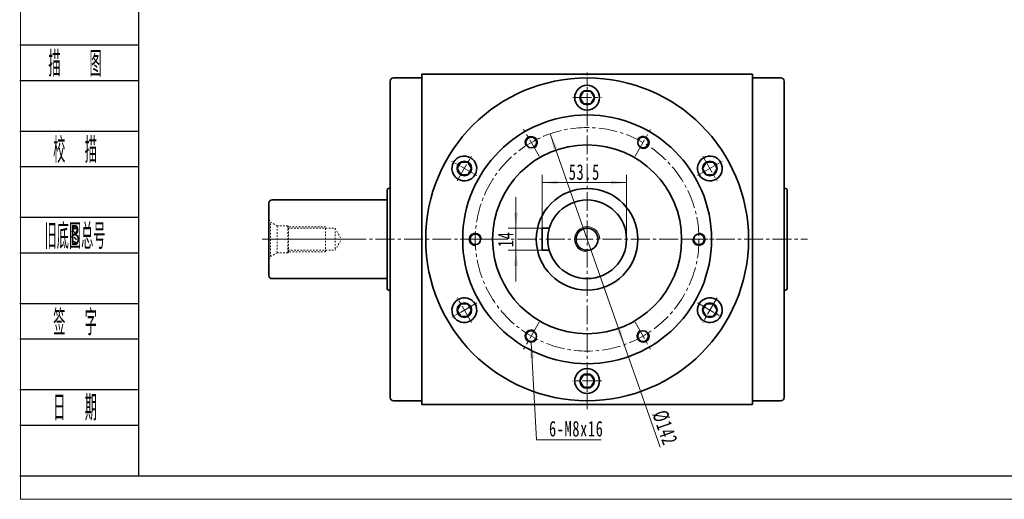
# Model space of a CAD drawing. Header units: millimetres. Extents: x 1843 to 3106, y 2384 to 3272.
# Tile 1 of 7: x 1849 to 2474, y 2384 to 2688. Entities that reach past the tile are written whole.
import ezdxf
from ezdxf.enums import TextEntityAlignment as Align

# ---------------------------------------------------------------- set-up
doc = ezdxf.new("R2010")
doc.units = ezdxf.units.MM
doc.set_wipeout_variables(frame=1)
doc.linetypes.add('点画线', pattern=[18, 12, -2, 2, -2])
doc.linetypes.add('虚线', pattern=[2, 1, -1])
doc.layers.get('0').update_dxf_attribs({"lineweight": 35})
doc.layers.add('2细线层', color=4, linetype='Continuous')
doc.layers.add('6文字层', color=3, linetype='Continuous')
for name, color, linetype, lineweight in [('中心线层', 1, '点画线', 18), ('图框_外框线', 7, 'Continuous', 18), ('尺寸线层', 3, 'Continuous', 18), ('粗实线层', 7, 'Continuous', 35)]:
    doc.layers.add(name, color=color, linetype=linetype, lineweight=lineweight)
doc.styles.add('PC_TEXTSTYLE', font='ISOCP.SHX', dxfattribs={"width": 0.707, "bigfont": 'GBCBIG.SHX'})
doc.styles.add('标准', font='txt', dxfattribs={"width": 0.667})
doc.dimstyles.new('a4-1-1.5', dxfattribs={"dimtxt": 4.5, "dimasz": 4.5, "dimexe": 2.25, "dimexo": 0, "dimgap": 0.75, "dimtad": 1, "dimdec": 3, "dimdsep": 46, "dimtxsty": '标准', "dimblk": '_CAXARROW', "dimcen": 0, "dimdle": 9, "dimazin": 2, "dimtfac": 0.707107, "dimtdec": 3, "dimtix": 1, "dimtmove": 2, "dimatfit": 3, "dimfxl": 0, "dimfrac": 2, "dimtolj": 1, "dimarcsym": 0})

# ---------------------------------------------------------------- blocks, each defined once
blk = doc.blocks.new('m16螺纹中心孔_2')
at = {"layer": '中心线层', "linetype": '点画线', "lineweight": 18}
blk.add_line((49.71, 0), (-4.25, 0), dxfattribs=at)
at = {"layer": '粗实线层', "color": 6, "linetype": '虚线', "lineweight": 18}
for p, q in [((0, -12.65), (0, 12.65)), ((0, 12.65), (0.99, 10.93)), ((5.2, 8.5), (0.99, 10.93)), ((0.99, -10.93), (0.99, 10.93)), ((12, 8.5), (5.2, 8.5)), ((5.2, -8.5), (5.2, 8.5)), ((12.5, 8), (12, 8.5)), ((12, -8.5), (12, 8.5)), ((12, 7), (42, 7)), ((36, 8), (12.5, 8)), ((12.5, -8), (12.5, 8)), ((36, -8), (36, 8)), ((42, 7), (46.04, 0)), ((42, 7), (42, -7)), ((42, -7), (46.04, 0)), ((0, -12.65), (0.99, -10.93)), ((5.2, -8.5), (0.99, -10.93)), ((12, -8.5), (5.2, -8.5)), ((12, -7), (42, -7)), ((12.5, -8), (12, -8.5)), ((36, -8), (12.5, -8))]:
    blk.add_line(p, q, dxfattribs=at)
blk = doc.blocks.new('*X46')
at = {"layer": '中心线层', "linetype": '点画线', "lineweight": 18}
for p, q in [((0, -9.12), (0, 9.12)), ((-9.12, 0), (9.12, 0))]:
    blk.add_line(p, q, dxfattribs=at)
at = {"layer": '粗实线层'}
for p, q in [((-4.62, 0), (-2.31, 4)), ((-4.62, 0), (-2.31, -4)), ((-2.31, 4), (2.31, 4)), ((4.62, 0), (2.31, 4)), ((4.62, 0), (2.31, 4)), ((4.62, 0), (2.31, -4)), ((-2.31, -4), (2.31, -4))]:
    blk.add_line(p, q, dxfattribs=at)
blk.add_circle((0, 0), 4.62, dxfattribs=at)
for start, end in [(0, 180), (180, 360)]:
    blk.add_arc((0, 0), 7.87, start, end, dxfattribs=at)
blk = doc.blocks.new('*X47')
at = {"layer": '尺寸线层', "linetype": 'Continuous'}
for points in [[(2164.44, 2555.78), (2165.68, 2565.68), (2163.2, 2565.68)], [(2164.44, 2541.78), (2165.68, 2531.88), (2163.2, 2531.88)]]:
    blk.add_hatch(color=0, dxfattribs=at).paths.add_polyline_path(points, flags=0)
at = {"layer": '尺寸线层', "color": 0, "linetype": 'Continuous'}
for p, q in [((2164.44, 2575.58), (2164.44, 2521.98)), ((2181.11, 2555.78), (2159.49, 2555.78)), ((2181.11, 2541.78), (2159.49, 2541.78))]:
    blk.add_line(p, q, dxfattribs=at)
at = {"layer": '尺寸线层', "color": 0, "insert": (2157.89, 2548.78), "char_height": 9.9, "width": 19.8, "attachment_point": 5, "rotation": 90, "line_spacing_factor": 1.15057, "style": '标准'}
blk.add_mtext('\\T1.1;14', dxfattribs=at)
blk = doc.blocks.new('_CAXARROW')
blk.add_hatch(color=0).paths.add_polyline_path([(0, 0), (-1, 0.125), (-1, -0.125)], flags=0)
blk = doc.blocks.new('*X48')
at = {"layer": '尺寸线层', "linetype": 'Continuous'}
for points in [[(2181.11, 2584.89), (2191.01, 2586.12), (2191.01, 2583.65)], [(2234.61, 2584.89), (2224.71, 2586.12), (2224.71, 2583.65)]]:
    blk.add_hatch(color=0, dxfattribs=at).paths.add_polyline_path(points, flags=0)
at = {"layer": '尺寸线层', "color": 0, "linetype": 'Continuous'}
for p, q in [((2181.11, 2555.78), (2181.11, 2589.84)), ((2234.61, 2548.78), (2234.61, 2589.84)), ((2181.11, 2584.89), (2234.61, 2584.89))]:
    blk.add_line(p, q, dxfattribs=at)
at = {"layer": '尺寸线层', "color": 0, "insert": (2207.86, 2591.43), "char_height": 9.9, "width": 35.9362, "attachment_point": 5, "line_spacing_factor": 1.15057, "style": '标准'}
blk.add_mtext('\\T1.1;53.5', dxfattribs=at)
blk = doc.blocks.new('*X49')
at = {"layer": '尺寸线层', "linetype": 'Continuous'}
blk.add_hatch(color=0, dxfattribs=at).paths.add_polyline_path([(-6.37, 61.9), (-4.59, 52.08), (-7.07, 51.95)], flags=0)
at = {"layer": '尺寸线层', "color": 0, "linetype": 'Continuous'}
blk.add_line((-6.37, 61.9), (-3, 0), dxfattribs=at)
at = {"layer": '尺寸线层', "color": 0}
for p, q in [((-3, 0), (0, 0)), ((0, 0), (38.07, 0)), ((0, 0), (0, 0))]:
    blk.add_line(p, q, dxfattribs=at)
at = {"layer": '尺寸线层', "color": 0, "insert": (4.95, 1.98), "char_height": 9.9, "width": 66.2329, "attachment_point": 7, "line_spacing_factor": 1.15057, "style": '标准'}
blk.add_mtext('\\T1.1;6-M8x16', dxfattribs=at)
blk = doc.blocks.new('*X50')
at = {"layer": '尺寸线层', "linetype": 'Continuous'}
for points in [[(2186.11, 2615.78), (2188.22, 2606.03), (2190.56, 2606.85)], [(2233.1, 2481.78), (2228.66, 2490.71), (2230.99, 2491.53)]]:
    blk.add_hatch(color=0, dxfattribs=at).paths.add_polyline_path(points, flags=0)
at = {"layer": '尺寸线层', "color": 0, "linetype": 'Continuous'}
blk.add_line((2255.91, 2416.74), (2186.11, 2615.78), dxfattribs=at)
at = {"layer": '尺寸线层', "color": 0, "insert": (2258.98, 2429.11), "char_height": 9.9, "width": 42.6466, "attachment_point": 5, "rotation": 289.32486, "line_spacing_factor": 1.15057, "style": '标准'}
blk.add_mtext('\\T1.1;%%C142', dxfattribs=at)

msp = doc.modelspace()

# ---------------------------------------------------------------- linework, layer by layer
at = {"layer": '2细线层'}
for p, q in [((1849.3679, 2672.2523), (1924.747, 2672.2523)), ((1849.3679, 2649.7142), (1924.747, 2649.7142)), ((1849.3679, 2617.5169), (1924.747, 2617.5169)), ((1849.3679, 2594.9788), (1924.747, 2594.9788)), ((1849.3679, 2562.7815), (1924.747, 2562.7815)), ((1849.3679, 2540.2434), (1924.747, 2540.2434)), ((1849.3679, 2508.046), (1924.747, 2508.046)), ((1849.3679, 2485.5079), (1924.747, 2485.5079)), ((1849.3679, 2453.3106), (1924.747, 2453.3106)), ((1849.3679, 2430.7725), (1924.747, 2430.7725)), ((1849.3679, 2398.5752), (1924.747, 2398.5752))]:
    msp.add_line(p, q, dxfattribs=at)
at = {"layer": '中心线层'}
for p, q in [((2209.6077, 2440.7819), (2209.6077, 2656.7819)), ((2179.176, 2601.4912), (2169.2834, 2618.6256)), ((2240.0394, 2601.4912), (2249.9319, 2618.6256)), ((2003.3577, 2548.7819), (2349.5738, 2548.7819)), ((2148.7442, 2548.7819), (2128.9592, 2548.7819)), ((2270.4711, 2548.7819), (2290.2562, 2548.7819)), ((2179.176, 2496.0727), (2169.2834, 2478.9383)), ((2240.0394, 2496.0727), (2249.9319, 2478.9383))]:
    msp.add_line(p, q, dxfattribs=at)
at = {"layer": '粗实线层'}
for p, q in [((2104.6077, 2651.2819), (2086.6077, 2651.2819)), ((2104.6077, 2443.7819), (2104.6077, 2653.7819)), ((2104.6077, 2653.7819), (2314.6077, 2653.7819)), ((2314.6077, 2443.7819), (2314.6077, 2653.7819)), ((2314.6077, 2651.2819), (2332.6077, 2651.2819)), ((2084.6077, 2649.2819), (2084.6077, 2448.2819)), ((2334.6077, 2649.2819), (2334.6077, 2448.2819)), ((2082.6077, 2517.5319), (2082.6077, 2580.0319)), ((2084.6077, 2581.0319), (2083.6077, 2581.0319)), ((2334.6077, 2581.0319), (2335.6077, 2581.0319)), ((2336.6077, 2517.5319), (2336.6077, 2580.0319)), ((2007.6077, 2571.7819), (2007.6077, 2525.7819)), ((2009.6077, 2573.7819), (2082.6077, 2573.7819)), ((2181.1077, 2555.7819), (2181.1077, 2541.7819)), ((2181.1077, 2555.7819), (2185.6077, 2555.7819)), ((2181.1077, 2541.7819), (2185.6077, 2541.7819)), ((2009.6077, 2523.7819), (2082.6077, 2523.7819)), ((2084.6077, 2516.5319), (2083.6077, 2516.5319)), ((2334.6077, 2516.5319), (2335.6077, 2516.5319)), ((2104.6077, 2446.2819), (2086.6077, 2446.2819)), ((2314.6077, 2446.2819), (2332.6077, 2446.2819)), ((2314.6077, 2443.7819), (2104.6077, 2443.7819))]:
    msp.add_line(p, q, dxfattribs=at)
for centre, radius in [((2209.6077, 2548.7819), 102.5), ((2209.6077, 2548.7819), 79), ((2174.1077, 2610.2698), 3.4), ((2245.1077, 2610.2698), 3.4), ((2209.6077, 2548.7819), 60), ((2209.6077, 2548.7819), 32.25), ((2209.6077, 2548.7819), 25), ((2138.6077, 2548.7819), 3.4), ((2209.6077, 2548.7819), 7), ((2280.6077, 2548.7819), 3.4), ((2174.1077, 2487.2941), 3.4), ((2245.1077, 2487.2941), 3.4)]:
    msp.add_circle(centre, radius, dxfattribs=at)
for centre, radius, start, end in [((2086.6077, 2649.2819), 2, 90, 180), ((2332.6077, 2649.2819), 2, 0, 90), ((2083.6077, 2580.0319), 1, 90.0000003, 180), ((2335.6077, 2580.0319), 1, 0, 89.9999997), ((2009.6077, 2571.7819), 2, 90, 180), ((2009.6077, 2525.7819), 2, 180, 270), ((2083.6077, 2517.5319), 1, 180, 269.9999997), ((2335.6077, 2517.5319), 1, 270.0000003, 0), ((2086.6077, 2448.2819), 2, 180, 270), ((2332.6077, 2448.2819), 2, 270, 360)]:
    msp.add_arc(centre, radius, start, end, dxfattribs=at)
at = {"layer": '粗实线层', "lineweight": 18}
for centre, radius, start, end in [((2174.1077, 2610.2698), 4, 300, 212.010791), ((2245.1077, 2610.2698), 4, 240, 152.010791), ((2209.6077, 2548.7819), 8, 0, 270), ((2138.6077, 2548.7819), 4, 0, 272.010791), ((2280.6077, 2548.7819), 4, 180, 92.010791), ((2174.1077, 2487.2941), 4, 60, 332.010791), ((2245.1077, 2487.2941), 4, 120, 32.010791)]:
    msp.add_arc(centre, radius, start, end, dxfattribs=at)

# ---------------------------------------------------------------- block references
at = {"layer": '粗实线层'}
msp.add_blockref('m16螺纹中心孔_2', (2007.6077, 2548.7819), dxfattribs=at)

# ---------------------------------------------------------------- texts
at = {"layer": '6文字层', "color": 3, "style": 'PC_TEXTSTYLE'}
for s, width, p in [('描   图', 0.6667, (1884.5004, 2660.9833)), ('校  描', 0.667, (1884.5004, 2606.2478)), ('旧底图总号', 0.667, (1884.5004, 2551.5124)), ('签  字', 0.667, (1884.5004, 2496.777)), ('日  期', 0.667, (1884.5204, 2442.3629))]:
    msp.add_text(s, height=16.09865, dxfattribs=dict(at, width=width)).set_placement(p, align=Align.MIDDLE)
at = {"layer": '6文字层', "width": 0.707}
msp.add_text('B', height=12.8789, dxfattribs=at).set_placement((1884.5004, 2551.5124), align=Align.MIDDLE)

# ---------------------------------------------------------------- dimensions: what is measured, and where the dimension line sits
at = {"layer": '尺寸线层'}
dim = msp.add_linear_dim(base=(2234.6077, 2584.8864), p1=(2181.1077, 2555.7819), p2=(2234.6077, 2548.7819), dimstyle='a4-1-1.5', override={"dimsah": 1, "dimtfill": 1, "dimtzin": 8}, dxfattribs=at)
dim.commit()
dim.dimension.update_dxf_attribs({"geometry": '*X48', "text_midpoint": (2207.8577, 2591.4329)})
dim = msp.add_linear_dim(base=(2164.4384, 2541.7819), p1=(2181.1077, 2555.7819), p2=(2181.1077, 2541.7819), angle=270, dimstyle='a4-1-1.5', override={"dimsah": 1, "dimtfill": 1, "dimtzin": 8}, dxfattribs=at)
dim.commit()
dim.dimension.update_dxf_attribs({"geometry": '*X47', "text_midpoint": (2157.892, 2548.7819)})

# ---------------------------------------------------------------- next in the draw order: wipeouts: each hides what was drawn before it
for points in [[(2217.4727, 2638.7819), (2217.4726, 2638.8222), (2217.4723, 2638.8624), (2217.4717, 2638.9027), (2217.471, 2638.9429), (2217.4701, 2638.9832), (2217.469, 2639.0234), (2217.4676, 2639.0636), (2217.4661, 2639.1038), (2217.4643, 2639.144), (2217.4624, 2639.1842), (2217.4602, 2639.2244), (2217.4579, 2639.2646), (2217.4553, 2639.3048), (2217.4525, 2639.3449), (2217.4495, 2639.385), (2217.4463, 2639.4252), (2217.4429, 2639.4653), (2217.4393, 2639.5054), (2217.4355, 2639.5454), (2217.4315, 2639.5855), (2217.4273, 2639.6255), (2217.4229, 2639.6655), (2217.4183, 2639.7055), (2217.4134, 2639.7454), (2217.4084, 2639.7854), (2217.4032, 2639.8253), (2217.3977, 2639.8651), (2217.3921, 2639.905), (2217.3862, 2639.9448), (2217.3802, 2639.9846), (2217.3802, 2639.9846), (2217.3147, 2640.3503), (2217.232, 2640.7125), (2217.1324, 2641.0704), (2217.0159, 2641.4232), (2216.8829, 2641.7701), (2216.7337, 2642.1104), (2216.5685, 2642.4432), (2216.3879, 2642.7678), (2216.1921, 2643.0836), (2215.9816, 2643.3897), (2215.7568, 2643.6856), (2215.5184, 2643.9705), (2215.2668, 2644.2439), (2215.0025, 2644.505), (2214.7262, 2644.7534), (2214.4385, 2644.9885), (2214.14, 2645.2097), (2213.8314, 2645.4166), (2213.5134, 2645.6086), (2213.1866, 2645.7855), (2212.8519, 2645.9467), (2212.5099, 2646.0919), (2212.1615, 2646.2208), (2211.8073, 2646.3331), (2211.4483, 2646.4285), (2211.0851, 2646.5069), (2210.7186, 2646.5681), (2210.3497, 2646.6119), (2209.9791, 2646.6382), (2209.6077, 2646.6469), (2209.6077, 2646.6469), (2209.2362, 2646.6382), (2208.8657, 2646.6119), (2208.4967, 2646.5681), (2208.1302, 2646.5069), (2207.7671, 2646.4285), (2207.408, 2646.3331), (2207.0539, 2646.2208), (2206.7054, 2646.0919), (2206.3634, 2645.9467), (2206.0287, 2645.7855), (2205.702, 2645.6086), (2205.3839, 2645.4166), (2205.0753, 2645.2097), (2204.7768, 2644.9885), (2204.4891, 2644.7534), (2204.2128, 2644.505), (2203.9486, 2644.2439), (2203.6969, 2643.9705), (2203.4585, 2643.6856), (2203.2338, 2643.3897), (2203.0233, 2643.0836), (2202.8275, 2642.7678), (2202.6468, 2642.4432), (2202.4817, 2642.1104), (2202.3325, 2641.7701), (2202.1994, 2641.4232), (2202.083, 2641.0704), (2201.9833, 2640.7125), (2201.9006, 2640.3503), (2201.8352, 2639.9846), (2201.8352, 2639.9846), (2201.8291, 2639.9448), (2201.8233, 2639.905), (2201.8176, 2639.8651), (2201.8122, 2639.8253), (2201.8069, 2639.7854), (2201.8019, 2639.7454), (2201.7971, 2639.7055), (2201.7925, 2639.6655), (2201.788, 2639.6255), (2201.7838, 2639.5855), (2201.7798, 2639.5454), (2201.776, 2639.5054), (2201.7724, 2639.4653), (2201.769, 2639.4252), (2201.7658, 2639.385), (2201.7628, 2639.3449), (2201.7601, 2639.3048), (2201.7575, 2639.2646), (2201.7551, 2639.2244), (2201.753, 2639.1842), (2201.751, 2639.144), (2201.7493, 2639.1038), (2201.7477, 2639.0636), (2201.7464, 2639.0234), (2201.7452, 2638.9832), (2201.7443, 2638.9429), (2201.7436, 2638.9027), (2201.7431, 2638.8624), (2201.7428, 2638.8222), (2201.7427, 2638.7819), (2201.7427, 2638.7819), (2201.7535, 2638.3703), (2201.7858, 2637.9598), (2201.8395, 2637.5516), (2201.9145, 2637.1467), (2202.0107, 2636.7463), (2202.1276, 2636.3515), (2202.2651, 2635.9634), (2202.4226, 2635.583), (2202.5999, 2635.2113), (2202.7964, 2634.8494), (2203.0115, 2634.4984), (2203.2448, 2634.159), (2203.4954, 2633.8323), (2203.7628, 2633.5192), (2204.0463, 2633.2206), (2204.345, 2632.9371), (2204.6581, 2632.6697), (2204.9847, 2632.419), (2205.3241, 2632.1858), (2205.6752, 2631.9707), (2206.037, 2631.7742), (2206.4087, 2631.5969), (2206.7891, 2631.4393), (2207.1773, 2631.3019), (2207.5721, 2631.1849), (2207.9724, 2631.0888), (2208.3773, 2631.0138), (2208.7856, 2630.96), (2209.1961, 2630.9277), (2209.6077, 2630.9169), (2209.6077, 2630.9169), (2210.0193, 2630.9277), (2210.4298, 2630.96), (2210.838, 2631.0138), (2211.2429, 2631.0888), (2211.6433, 2631.1849), (2212.0381, 2631.3019), (2212.4262, 2631.4393), (2212.8067, 2631.5969), (2213.1783, 2631.7742), (2213.5402, 2631.9707), (2213.8913, 2632.1858), (2214.2306, 2632.419), (2214.5573, 2632.6697), (2214.8704, 2632.9371), (2215.1691, 2633.2206), (2215.4525, 2633.5192), (2215.7199, 2633.8323), (2215.9706, 2634.159), (2216.2038, 2634.4984), (2216.419, 2634.8494), (2216.6154, 2635.2113), (2216.7927, 2635.583), (2216.9503, 2635.9634), (2217.0877, 2636.3515), (2217.2047, 2636.7463), (2217.3008, 2637.1467), (2217.3758, 2637.5516), (2217.4296, 2637.9598), (2217.4619, 2638.3703)], [(2135.5979, 2600.5932), (2135.563, 2600.6133), (2135.528, 2600.6331), (2135.4929, 2600.6528), (2135.4577, 2600.6723), (2135.4223, 2600.6916), (2135.3869, 2600.7107), (2135.3514, 2600.7297), (2135.3158, 2600.7485), (2135.2801, 2600.7671), (2135.2444, 2600.7855), (2135.2085, 2600.8037), (2135.1725, 2600.8217), (2135.1364, 2600.8396), (2135.1003, 2600.8572), (2135.064, 2600.8747), (2135.0277, 2600.892), (2134.9912, 2600.9091), (2134.9547, 2600.9261), (2134.9181, 2600.9428), (2134.8814, 2600.9594), (2134.8447, 2600.9757), (2134.8078, 2600.9919), (2134.7709, 2601.0079), (2134.7339, 2601.0237), (2134.6968, 2601.0393), (2134.6596, 2601.0547), (2134.6223, 2601.0699), (2134.585, 2601.085), (2134.5476, 2601.0998), (2134.5101, 2601.1145), (2134.5101, 2601.1145), (2134.1607, 2601.2406), (2133.8056, 2601.3501), (2133.4458, 2601.4428), (2133.0821, 2601.5183), (2132.7151, 2601.5766), (2132.3459, 2601.6175), (2131.9751, 2601.6408), (2131.6036, 2601.6467), (2131.2322, 2601.635), (2130.8619, 2601.6058), (2130.4933, 2601.5591), (2130.1273, 2601.4951), (2129.7648, 2601.4138), (2129.4065, 2601.3156), (2129.0532, 2601.2005), (2128.7058, 2601.0689), (2128.365, 2600.921), (2128.0315, 2600.7571), (2127.7062, 2600.5777), (2127.3896, 2600.3832), (2127.0827, 2600.1739), (2126.7859, 2599.9503), (2126.5001, 2599.713), (2126.2257, 2599.4625), (2125.9635, 2599.1992), (2125.7141, 2598.9239), (2125.4779, 2598.6371), (2125.2555, 2598.3395), (2125.0474, 2598.0317), (2124.8541, 2597.7144), (2124.8541, 2597.7144), (2124.676, 2597.3884), (2124.5135, 2597.0543), (2124.3669, 2596.7129), (2124.2366, 2596.365), (2124.1229, 2596.0112), (2124.0261, 2595.6526), (2123.9463, 2595.2897), (2123.8837, 2594.9235), (2123.8384, 2594.5547), (2123.8107, 2594.1842), (2123.8004, 2593.8128), (2123.8078, 2593.4414), (2123.8326, 2593.0707), (2123.8749, 2592.7016), (2123.9347, 2592.3349), (2124.0116, 2591.9714), (2124.1057, 2591.612), (2124.2166, 2591.2574), (2124.3441, 2590.9084), (2124.488, 2590.5659), (2124.6479, 2590.2305), (2124.8234, 2589.9031), (2125.0142, 2589.5843), (2125.2199, 2589.2749), (2125.4399, 2588.9755), (2125.6738, 2588.6869), (2125.9211, 2588.4096), (2126.1813, 2588.1443), (2126.4536, 2587.8916), (2126.7376, 2587.6521), (2126.7376, 2587.6521), (2126.769, 2587.6269), (2126.8006, 2587.602), (2126.8323, 2587.5772), (2126.8641, 2587.5525), (2126.896, 2587.528), (2126.9281, 2587.5037), (2126.9603, 2587.4795), (2126.9926, 2587.4555), (2127.025, 2587.4317), (2127.0576, 2587.4081), (2127.0903, 2587.3846), (2127.1231, 2587.3612), (2127.156, 2587.3381), (2127.189, 2587.3151), (2127.2222, 2587.2923), (2127.2554, 2587.2696), (2127.2888, 2587.2471), (2127.3223, 2587.2248), (2127.3559, 2587.2027), (2127.3896, 2587.1807), (2127.4235, 2587.1589), (2127.4574, 2587.1373), (2127.4915, 2587.1159), (2127.5256, 2587.0946), (2127.5599, 2587.0735), (2127.5943, 2587.0526), (2127.6288, 2587.0318), (2127.6634, 2587.0113), (2127.6981, 2586.9909), (2127.7329, 2586.9707), (2127.7329, 2586.9707), (2128.0948, 2586.7742), (2128.4664, 2586.5969), (2128.8468, 2586.4393), (2129.235, 2586.3019), (2129.6298, 2586.1849), (2130.0302, 2586.0888), (2130.435, 2586.0138), (2130.8433, 2585.96), (2131.2538, 2585.9277), (2131.6654, 2585.9169), (2132.077, 2585.9277), (2132.4875, 2585.96), (2132.8957, 2586.0138), (2133.3006, 2586.0888), (2133.701, 2586.1849), (2134.0958, 2586.3019), (2134.484, 2586.4393), (2134.8644, 2586.5969), (2135.236, 2586.7742), (2135.5979, 2586.9707), (2135.949, 2587.1858), (2136.2883, 2587.419), (2136.615, 2587.6697), (2136.9281, 2587.9371), (2137.2268, 2588.2206), (2137.5102, 2588.5192), (2137.7776, 2588.8323), (2138.0283, 2589.159), (2138.2615, 2589.4984), (2138.4767, 2589.8494), (2138.4767, 2589.8494), (2138.6732, 2590.2113), (2138.8504, 2590.583), (2139.008, 2590.9634), (2139.1454, 2591.3515), (2139.2624, 2591.7463), (2139.3585, 2592.1467), (2139.4336, 2592.5516), (2139.4873, 2592.9598), (2139.5196, 2593.3703), (2139.5304, 2593.7819), (2139.5196, 2594.1936), (2139.4873, 2594.6041), (2139.4336, 2595.0123), (2139.3585, 2595.4172), (2139.2624, 2595.8176), (2139.1454, 2596.2124), (2139.008, 2596.6005), (2138.8504, 2596.9809), (2138.6732, 2597.3526), (2138.4767, 2597.7144), (2138.2615, 2598.0655), (2138.0283, 2598.4049), (2137.7776, 2598.7316), (2137.5102, 2599.0447), (2137.2268, 2599.3433), (2136.9281, 2599.6268), (2136.615, 2599.8942), (2136.2883, 2600.1449), (2135.949, 2600.3781)], [(2291.4825, 2586.9707), (2291.5173, 2586.9909), (2291.552, 2587.0113), (2291.5866, 2587.0318), (2291.621, 2587.0526), (2291.6554, 2587.0735), (2291.6897, 2587.0946), (2291.7239, 2587.1159), (2291.7579, 2587.1373), (2291.7919, 2587.1589), (2291.8257, 2587.1807), (2291.8594, 2587.2027), (2291.893, 2587.2248), (2291.9265, 2587.2471), (2291.9599, 2587.2696), (2291.9932, 2587.2923), (2292.0263, 2587.3151), (2292.0594, 2587.3381), (2292.0923, 2587.3612), (2292.1251, 2587.3846), (2292.1578, 2587.4081), (2292.1903, 2587.4317), (2292.2227, 2587.4555), (2292.2551, 2587.4795), (2292.2872, 2587.5037), (2292.3193, 2587.528), (2292.3512, 2587.5525), (2292.3831, 2587.5772), (2292.4147, 2587.602), (2292.4463, 2587.6269), (2292.4777, 2587.6521), (2292.4777, 2587.6521), (2292.7617, 2587.8916), (2293.0341, 2588.1443), (2293.2942, 2588.4096), (2293.5415, 2588.6869), (2293.7754, 2588.9755), (2293.9955, 2589.2749), (2294.2011, 2589.5843), (2294.3919, 2589.9031), (2294.5675, 2590.2305), (2294.7274, 2590.5659), (2294.8712, 2590.9084), (2294.9988, 2591.2574), (2295.1097, 2591.612), (2295.2037, 2591.9714), (2295.2807, 2592.3349), (2295.3404, 2592.7016), (2295.3827, 2593.0707), (2295.4076, 2593.4414), (2295.4149, 2593.8128), (2295.4047, 2594.1842), (2295.3769, 2594.5547), (2295.3317, 2594.9235), (2295.2691, 2595.2897), (2295.1893, 2595.6526), (2295.0924, 2596.0112), (2294.9787, 2596.365), (2294.8484, 2596.7129), (2294.7019, 2597.0543), (2294.5394, 2597.3884), (2294.3613, 2597.7144), (2294.3613, 2597.7144), (2294.1679, 2598.0317), (2293.9599, 2598.3395), (2293.7375, 2598.6371), (2293.5013, 2598.9239), (2293.2518, 2599.1992), (2292.9896, 2599.4625), (2292.7153, 2599.713), (2292.4294, 2599.9503), (2292.1327, 2600.1739), (2291.8257, 2600.3832), (2291.5092, 2600.5777), (2291.1838, 2600.7571), (2290.8504, 2600.921), (2290.5096, 2601.0689), (2290.1621, 2601.2005), (2289.8089, 2601.3156), (2289.4506, 2601.4138), (2289.088, 2601.4951), (2288.7221, 2601.5591), (2288.3535, 2601.6058), (2287.9831, 2601.635), (2287.6118, 2601.6467), (2287.2403, 2601.6408), (2286.8695, 2601.6175), (2286.5002, 2601.5766), (2286.1333, 2601.5183), (2285.7695, 2601.4428), (2285.4097, 2601.3501), (2285.0547, 2601.2406), (2284.7052, 2601.1145), (2284.7052, 2601.1145), (2284.6677, 2601.0998), (2284.6303, 2601.085), (2284.593, 2601.0699), (2284.5558, 2601.0547), (2284.5186, 2601.0393), (2284.4815, 2601.0237), (2284.4445, 2601.0079), (2284.4075, 2600.9919), (2284.3707, 2600.9757), (2284.3339, 2600.9594), (2284.2972, 2600.9428), (2284.2606, 2600.9261), (2284.2241, 2600.9091), (2284.1877, 2600.892), (2284.1513, 2600.8747), (2284.1151, 2600.8572), (2284.0789, 2600.8396), (2284.0429, 2600.8217), (2284.0069, 2600.8037), (2283.971, 2600.7855), (2283.9352, 2600.7671), (2283.8995, 2600.7485), (2283.8639, 2600.7297), (2283.8284, 2600.7107), (2283.793, 2600.6916), (2283.7577, 2600.6723), (2283.7225, 2600.6528), (2283.6874, 2600.6331), (2283.6524, 2600.6133), (2283.6175, 2600.5932), (2283.6175, 2600.5932), (2283.2664, 2600.3781), (2282.927, 2600.1449), (2282.6004, 2599.8942), (2282.2872, 2599.6268), (2281.9886, 2599.3433), (2281.7051, 2599.0447), (2281.4377, 2598.7316), (2281.187, 2598.4049), (2280.9538, 2598.0655), (2280.7387, 2597.7144), (2280.5422, 2597.3526), (2280.3649, 2596.9809), (2280.2074, 2596.6005), (2280.0699, 2596.2124), (2279.953, 2595.8176), (2279.8568, 2595.4172), (2279.7818, 2595.0123), (2279.728, 2594.6041), (2279.6957, 2594.1936), (2279.685, 2593.7819), (2279.6957, 2593.3703), (2279.728, 2592.9598), (2279.7818, 2592.5516), (2279.8568, 2592.1467), (2279.953, 2591.7463), (2280.0699, 2591.3515), (2280.2074, 2590.9634), (2280.3649, 2590.583), (2280.5422, 2590.2113), (2280.7387, 2589.8494), (2280.7387, 2589.8494), (2280.9538, 2589.4984), (2281.187, 2589.159), (2281.4377, 2588.8323), (2281.7051, 2588.5192), (2281.9886, 2588.2206), (2282.2872, 2587.9371), (2282.6004, 2587.6697), (2282.927, 2587.419), (2283.2664, 2587.1858), (2283.6175, 2586.9707), (2283.9793, 2586.7742), (2284.351, 2586.5969), (2284.7314, 2586.4393), (2285.1195, 2586.3019), (2285.5143, 2586.1849), (2285.9147, 2586.0888), (2286.3196, 2586.0138), (2286.7278, 2585.96), (2287.1383, 2585.9277), (2287.55, 2585.9169), (2287.9616, 2585.9277), (2288.3721, 2585.96), (2288.7803, 2586.0138), (2289.1852, 2586.0888), (2289.5856, 2586.1849), (2289.9804, 2586.3019), (2290.3685, 2586.4393), (2290.7489, 2586.5969), (2291.1206, 2586.7742)], [(2127.7329, 2510.5932), (2127.6981, 2510.573), (2127.6634, 2510.5526), (2127.6288, 2510.5321), (2127.5943, 2510.5113), (2127.5599, 2510.4904), (2127.5256, 2510.4693), (2127.4915, 2510.448), (2127.4574, 2510.4266), (2127.4235, 2510.405), (2127.3896, 2510.3832), (2127.3559, 2510.3612), (2127.3223, 2510.3391), (2127.2888, 2510.3168), (2127.2554, 2510.2943), (2127.2222, 2510.2716), (2127.189, 2510.2488), (2127.156, 2510.2258), (2127.1231, 2510.2027), (2127.0903, 2510.1793), (2127.0576, 2510.1558), (2127.025, 2510.1322), (2126.9926, 2510.1083), (2126.9603, 2510.0844), (2126.9281, 2510.0602), (2126.896, 2510.0359), (2126.8641, 2510.0114), (2126.8323, 2509.9867), (2126.8006, 2509.9619), (2126.769, 2509.9369), (2126.7376, 2509.9118), (2126.7376, 2509.9118), (2126.4536, 2509.6723), (2126.1813, 2509.4196), (2125.9211, 2509.1543), (2125.6738, 2508.877), (2125.4399, 2508.5884), (2125.2199, 2508.289), (2125.0142, 2507.9796), (2124.8234, 2507.6608), (2124.6479, 2507.3334), (2124.488, 2506.998), (2124.3441, 2506.6555), (2124.2166, 2506.3065), (2124.1057, 2505.9519), (2124.0116, 2505.5925), (2123.9347, 2505.229), (2123.8749, 2504.8623), (2123.8326, 2504.4932), (2123.8078, 2504.1225), (2123.8004, 2503.7511), (2123.8107, 2503.3797), (2123.8384, 2503.0092), (2123.8837, 2502.6404), (2123.9463, 2502.2742), (2124.0261, 2501.9113), (2124.1229, 2501.5526), (2124.2366, 2501.1989), (2124.3669, 2500.851), (2124.5135, 2500.5096), (2124.676, 2500.1755), (2124.8541, 2499.8494), (2124.8541, 2499.8494), (2125.0474, 2499.5322), (2125.2555, 2499.2244), (2125.4779, 2498.9268), (2125.7141, 2498.64), (2125.9635, 2498.3647), (2126.2257, 2498.1014), (2126.5001, 2497.8509), (2126.7859, 2497.6136), (2127.0827, 2497.39), (2127.3896, 2497.1807), (2127.7062, 2496.9862), (2128.0315, 2496.8068), (2128.365, 2496.6429), (2128.7058, 2496.495), (2129.0532, 2496.3634), (2129.4065, 2496.2483), (2129.7648, 2496.15), (2130.1273, 2496.0688), (2130.4933, 2496.0048), (2130.8619, 2495.9581), (2131.2322, 2495.9289), (2131.6036, 2495.9172), (2131.9751, 2495.923), (2132.3459, 2495.9464), (2132.7151, 2495.9873), (2133.0821, 2496.0456), (2133.4458, 2496.1211), (2133.8056, 2496.2138), (2134.1607, 2496.3233), (2134.5101, 2496.4494), (2134.5101, 2496.4494), (2134.5476, 2496.4641), (2134.585, 2496.4789), (2134.6223, 2496.494), (2134.6596, 2496.5092), (2134.6968, 2496.5246), (2134.7339, 2496.5402), (2134.7709, 2496.556), (2134.8078, 2496.572), (2134.8447, 2496.5882), (2134.8814, 2496.6045), (2134.9181, 2496.6211), (2134.9547, 2496.6378), (2134.9912, 2496.6548), (2135.0277, 2496.6719), (2135.064, 2496.6892), (2135.1003, 2496.7066), (2135.1364, 2496.7243), (2135.1725, 2496.7422), (2135.2085, 2496.7602), (2135.2444, 2496.7784), (2135.2801, 2496.7968), (2135.3158, 2496.8154), (2135.3514, 2496.8342), (2135.3869, 2496.8531), (2135.4223, 2496.8723), (2135.4577, 2496.8916), (2135.4929, 2496.9111), (2135.528, 2496.9308), (2135.563, 2496.9506), (2135.5979, 2496.9707), (2135.5979, 2496.9707), (2135.949, 2497.1858), (2136.2883, 2497.419), (2136.615, 2497.6697), (2136.9281, 2497.9371), (2137.2268, 2498.2206), (2137.5102, 2498.5192), (2137.7776, 2498.8323), (2138.0283, 2499.159), (2138.2615, 2499.4984), (2138.4767, 2499.8494), (2138.6732, 2500.2113), (2138.8504, 2500.583), (2139.008, 2500.9634), (2139.1454, 2501.3515), (2139.2624, 2501.7463), (2139.3585, 2502.1467), (2139.4336, 2502.5516), (2139.4873, 2502.9598), (2139.5196, 2503.3703), (2139.5304, 2503.7819), (2139.5196, 2504.1936), (2139.4873, 2504.6041), (2139.4336, 2505.0123), (2139.3585, 2505.4172), (2139.2624, 2505.8176), (2139.1454, 2506.2124), (2139.008, 2506.6005), (2138.8504, 2506.9809), (2138.6732, 2507.3526), (2138.4767, 2507.7144), (2138.4767, 2507.7144), (2138.2615, 2508.0655), (2138.0283, 2508.4049), (2137.7776, 2508.7316), (2137.5102, 2509.0447), (2137.2268, 2509.3433), (2136.9281, 2509.6268), (2136.615, 2509.8942), (2136.2883, 2510.1449), (2135.949, 2510.3781), (2135.5979, 2510.5932), (2135.236, 2510.7897), (2134.8644, 2510.967), (2134.484, 2511.1246), (2134.0958, 2511.262), (2133.701, 2511.379), (2133.3006, 2511.4751), (2132.8957, 2511.5501), (2132.4875, 2511.6039), (2132.077, 2511.6362), (2131.6654, 2511.6469), (2131.2538, 2511.6362), (2130.8433, 2511.6039), (2130.435, 2511.5501), (2130.0302, 2511.4751), (2129.6298, 2511.379), (2129.235, 2511.262), (2128.8468, 2511.1246), (2128.4664, 2510.967), (2128.0948, 2510.7897)], [(2283.6175, 2496.9707), (2283.6524, 2496.9506), (2283.6874, 2496.9308), (2283.7225, 2496.9111), (2283.7577, 2496.8916), (2283.793, 2496.8723), (2283.8284, 2496.8531), (2283.8639, 2496.8342), (2283.8995, 2496.8154), (2283.9352, 2496.7968), (2283.971, 2496.7784), (2284.0069, 2496.7602), (2284.0429, 2496.7422), (2284.0789, 2496.7243), (2284.1151, 2496.7066), (2284.1513, 2496.6892), (2284.1877, 2496.6719), (2284.2241, 2496.6548), (2284.2606, 2496.6378), (2284.2972, 2496.6211), (2284.3339, 2496.6045), (2284.3707, 2496.5882), (2284.4075, 2496.572), (2284.4445, 2496.556), (2284.4815, 2496.5402), (2284.5186, 2496.5246), (2284.5558, 2496.5092), (2284.593, 2496.494), (2284.6303, 2496.4789), (2284.6677, 2496.4641), (2284.7052, 2496.4494), (2284.7052, 2496.4494), (2285.0547, 2496.3233), (2285.4097, 2496.2138), (2285.7695, 2496.1211), (2286.1333, 2496.0456), (2286.5002, 2495.9873), (2286.8695, 2495.9464), (2287.2403, 2495.923), (2287.6118, 2495.9172), (2287.9831, 2495.9289), (2288.3535, 2495.9581), (2288.7221, 2496.0048), (2289.088, 2496.0688), (2289.4506, 2496.15), (2289.8089, 2496.2483), (2290.1621, 2496.3634), (2290.5096, 2496.495), (2290.8504, 2496.6429), (2291.1838, 2496.8068), (2291.5092, 2496.9862), (2291.8257, 2497.1807), (2292.1327, 2497.39), (2292.4294, 2497.6136), (2292.7153, 2497.8509), (2292.9896, 2498.1014), (2293.2518, 2498.3647), (2293.5013, 2498.64), (2293.7375, 2498.9268), (2293.9599, 2499.2244), (2294.1679, 2499.5322), (2294.3613, 2499.8494), (2294.3613, 2499.8494), (2294.5394, 2500.1755), (2294.7019, 2500.5096), (2294.8484, 2500.851), (2294.9787, 2501.1989), (2295.0924, 2501.5526), (2295.1893, 2501.9113), (2295.2691, 2502.2742), (2295.3317, 2502.6404), (2295.3769, 2503.0092), (2295.4047, 2503.3797), (2295.4149, 2503.7511), (2295.4076, 2504.1225), (2295.3827, 2504.4932), (2295.3404, 2504.8623), (2295.2807, 2505.229), (2295.2037, 2505.5925), (2295.1097, 2505.9519), (2294.9988, 2506.3065), (2294.8712, 2506.6555), (2294.7274, 2506.998), (2294.5675, 2507.3334), (2294.3919, 2507.6608), (2294.2011, 2507.9796), (2293.9955, 2508.289), (2293.7754, 2508.5884), (2293.5415, 2508.877), (2293.2942, 2509.1543), (2293.0341, 2509.4196), (2292.7617, 2509.6723), (2292.4777, 2509.9118), (2292.4777, 2509.9118), (2292.4463, 2509.9369), (2292.4147, 2509.9619), (2292.3831, 2509.9867), (2292.3512, 2510.0114), (2292.3193, 2510.0359), (2292.2872, 2510.0602), (2292.2551, 2510.0844), (2292.2227, 2510.1083), (2292.1903, 2510.1322), (2292.1578, 2510.1558), (2292.1251, 2510.1793), (2292.0923, 2510.2027), (2292.0594, 2510.2258), (2292.0263, 2510.2488), (2291.9932, 2510.2716), (2291.9599, 2510.2943), (2291.9265, 2510.3168), (2291.893, 2510.3391), (2291.8594, 2510.3612), (2291.8257, 2510.3832), (2291.7919, 2510.405), (2291.7579, 2510.4266), (2291.7239, 2510.448), (2291.6897, 2510.4693), (2291.6554, 2510.4904), (2291.621, 2510.5113), (2291.5866, 2510.5321), (2291.552, 2510.5526), (2291.5173, 2510.573), (2291.4825, 2510.5932), (2291.4825, 2510.5932), (2291.1206, 2510.7897), (2290.7489, 2510.967), (2290.3685, 2511.1246), (2289.9804, 2511.262), (2289.5856, 2511.379), (2289.1852, 2511.4751), (2288.7803, 2511.5501), (2288.3721, 2511.6039), (2287.9616, 2511.6362), (2287.55, 2511.6469), (2287.1383, 2511.6362), (2286.7278, 2511.6039), (2286.3196, 2511.5501), (2285.9147, 2511.4751), (2285.5143, 2511.379), (2285.1195, 2511.262), (2284.7314, 2511.1246), (2284.351, 2510.967), (2283.9793, 2510.7897), (2283.6175, 2510.5932), (2283.2664, 2510.3781), (2282.927, 2510.1449), (2282.6004, 2509.8942), (2282.2872, 2509.6268), (2281.9886, 2509.3433), (2281.7051, 2509.0447), (2281.4377, 2508.7316), (2281.187, 2508.4049), (2280.9538, 2508.0655), (2280.7387, 2507.7144), (2280.7387, 2507.7144), (2280.5422, 2507.3526), (2280.3649, 2506.9809), (2280.2074, 2506.6005), (2280.0699, 2506.2124), (2279.953, 2505.8176), (2279.8568, 2505.4172), (2279.7818, 2505.0123), (2279.728, 2504.6041), (2279.6957, 2504.1936), (2279.685, 2503.7819), (2279.6957, 2503.3703), (2279.728, 2502.9598), (2279.7818, 2502.5516), (2279.8568, 2502.1467), (2279.953, 2501.7463), (2280.0699, 2501.3515), (2280.2074, 2500.9634), (2280.3649, 2500.583), (2280.5422, 2500.2113), (2280.7387, 2499.8494), (2280.9538, 2499.4984), (2281.187, 2499.159), (2281.4377, 2498.8323), (2281.7051, 2498.5192), (2281.9886, 2498.2206), (2282.2872, 2497.9371), (2282.6004, 2497.6697), (2282.927, 2497.419), (2283.2664, 2497.1858)], [(2201.7427, 2458.7819), (2201.7428, 2458.7417), (2201.7431, 2458.7015), (2201.7436, 2458.6612), (2201.7443, 2458.621), (2201.7452, 2458.5807), (2201.7464, 2458.5405), (2201.7477, 2458.5003), (2201.7493, 2458.4601), (2201.751, 2458.4199), (2201.753, 2458.3797), (2201.7551, 2458.3395), (2201.7575, 2458.2993), (2201.7601, 2458.2591), (2201.7628, 2458.219), (2201.7658, 2458.1788), (2201.769, 2458.1387), (2201.7724, 2458.0986), (2201.776, 2458.0585), (2201.7798, 2458.0185), (2201.7838, 2457.9784), (2201.788, 2457.9384), (2201.7925, 2457.8984), (2201.7971, 2457.8584), (2201.8019, 2457.8185), (2201.8069, 2457.7785), (2201.8122, 2457.7386), (2201.8176, 2457.6988), (2201.8233, 2457.6589), (2201.8291, 2457.6191), (2201.8352, 2457.5793), (2201.8352, 2457.5793), (2201.9006, 2457.2136), (2201.9833, 2456.8514), (2202.083, 2456.4935), (2202.1994, 2456.1407), (2202.3325, 2455.7937), (2202.4817, 2455.4535), (2202.6468, 2455.1207), (2202.8275, 2454.7961), (2203.0233, 2454.4803), (2203.2338, 2454.1742), (2203.4585, 2453.8783), (2203.6969, 2453.5934), (2203.9486, 2453.32), (2204.2128, 2453.0589), (2204.4891, 2452.8105), (2204.7768, 2452.5754), (2205.0753, 2452.3542), (2205.3839, 2452.1473), (2205.702, 2451.9553), (2206.0287, 2451.7784), (2206.3634, 2451.6172), (2206.7054, 2451.472), (2207.0539, 2451.3431), (2207.408, 2451.2308), (2207.7671, 2451.1354), (2208.1302, 2451.057), (2208.4967, 2450.9958), (2208.8657, 2450.952), (2209.2362, 2450.9257), (2209.6077, 2450.9169), (2209.6077, 2450.9169), (2209.9791, 2450.9257), (2210.3497, 2450.952), (2210.7186, 2450.9958), (2211.0851, 2451.057), (2211.4483, 2451.1354), (2211.8073, 2451.2308), (2212.1615, 2451.3431), (2212.5099, 2451.472), (2212.8519, 2451.6172), (2213.1866, 2451.7784), (2213.5134, 2451.9553), (2213.8314, 2452.1473), (2214.14, 2452.3542), (2214.4385, 2452.5754), (2214.7262, 2452.8105), (2215.0025, 2453.0589), (2215.2668, 2453.32), (2215.5184, 2453.5934), (2215.7568, 2453.8783), (2215.9816, 2454.1742), (2216.1921, 2454.4803), (2216.3879, 2454.7961), (2216.5685, 2455.1207), (2216.7337, 2455.4535), (2216.8829, 2455.7937), (2217.0159, 2456.1407), (2217.1324, 2456.4935), (2217.232, 2456.8514), (2217.3147, 2457.2136), (2217.3802, 2457.5793), (2217.3802, 2457.5793), (2217.3862, 2457.6191), (2217.3921, 2457.6589), (2217.3977, 2457.6988), (2217.4032, 2457.7386), (2217.4084, 2457.7785), (2217.4134, 2457.8185), (2217.4183, 2457.8584), (2217.4229, 2457.8984), (2217.4273, 2457.9384), (2217.4315, 2457.9784), (2217.4355, 2458.0185), (2217.4393, 2458.0585), (2217.4429, 2458.0986), (2217.4463, 2458.1387), (2217.4495, 2458.1788), (2217.4525, 2458.219), (2217.4553, 2458.2591), (2217.4579, 2458.2993), (2217.4602, 2458.3395), (2217.4624, 2458.3797), (2217.4643, 2458.4199), (2217.4661, 2458.4601), (2217.4676, 2458.5003), (2217.469, 2458.5405), (2217.4701, 2458.5807), (2217.471, 2458.621), (2217.4717, 2458.6612), (2217.4723, 2458.7015), (2217.4726, 2458.7417), (2217.4727, 2458.7819), (2217.4727, 2458.7819), (2217.4619, 2459.1936), (2217.4296, 2459.6041), (2217.3758, 2460.0123), (2217.3008, 2460.4172), (2217.2047, 2460.8176), (2217.0877, 2461.2124), (2216.9503, 2461.6005), (2216.7927, 2461.9809), (2216.6154, 2462.3526), (2216.419, 2462.7144), (2216.2038, 2463.0655), (2215.9706, 2463.4049), (2215.7199, 2463.7316), (2215.4525, 2464.0447), (2215.1691, 2464.3433), (2214.8704, 2464.6268), (2214.5573, 2464.8942), (2214.2306, 2465.1449), (2213.8913, 2465.3781), (2213.5402, 2465.5932), (2213.1783, 2465.7897), (2212.8067, 2465.967), (2212.4262, 2466.1246), (2212.0381, 2466.262), (2211.6433, 2466.379), (2211.2429, 2466.4751), (2210.838, 2466.5501), (2210.4298, 2466.6039), (2210.0193, 2466.6362), (2209.6077, 2466.6469), (2209.6077, 2466.6469), (2209.1961, 2466.6362), (2208.7856, 2466.6039), (2208.3773, 2466.5501), (2207.9724, 2466.4751), (2207.5721, 2466.379), (2207.1773, 2466.262), (2206.7891, 2466.1246), (2206.4087, 2465.967), (2206.037, 2465.7897), (2205.6752, 2465.5932), (2205.3241, 2465.3781), (2204.9847, 2465.1449), (2204.6581, 2464.8942), (2204.345, 2464.6268), (2204.0463, 2464.3433), (2203.7628, 2464.0447), (2203.4954, 2463.7316), (2203.2448, 2463.4049), (2203.0115, 2463.0655), (2202.7964, 2462.7144), (2202.5999, 2462.3526), (2202.4226, 2461.9809), (2202.2651, 2461.6005), (2202.1276, 2461.2124), (2202.0107, 2460.8176), (2201.9145, 2460.4172), (2201.8395, 2460.0123), (2201.7858, 2459.6041), (2201.7535, 2459.1936)]]:
    msp.add_wipeout(points).dxf.layer = '粗实线层'

# ---------------------------------------------------------------- next in the draw order: linework, layer by layer
at = {"layer": '中心线层'}
msp.add_circle((2209.6077, 2548.7819), 71, dxfattribs=at)
at = {"layer": '图框_外框线', "color": 3}
msp.add_lwpolyline([(1849.9847, 2383.6227), (3105.9905, 2383.6227), (3105.9905, 3271.7982), (1849.9847, 3271.7982)], close=True, dxfattribs=at)
at = {"layer": '图框_外框线', "color": 3, "lineweight": 25}
msp.add_lwpolyline([(1924.747, 2398.5752), (3091.0381, 2398.5752), (3091.0381, 3256.8458), (1924.747, 3256.8458)], close=True, dxfattribs=at)

# ---------------------------------------------------------------- next in the draw order: block references
at = {"layer": '尺寸线层'}
msp.add_blockref('*X49', (2180.476, 2421.3964), dxfattribs=at)
at = {"layer": '粗实线层'}
msp.add_blockref('*X46', (2209.6077, 2638.7819), dxfattribs=at)
for p, rotation in [((2131.6654, 2593.7819), 59.99999999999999), ((2287.55, 2593.7819), 299.9999999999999), ((2131.6654, 2503.7819), 120), ((2287.55, 2503.7819), 240), ((2209.6077, 2458.7819), 180)]:
    msp.add_blockref('*X46', p, dxfattribs=dict(at, rotation=rotation))

# ---------------------------------------------------------------- next in the draw order: dimensions: what is measured, and where the dimension line sits
at = {"layer": '尺寸线层'}
dim = msp.add_diameter_dim_2p(p1=(2186.1121, 2615.7816), p2=(2233.1033, 2481.7823), dimstyle='a4-1-1.5', override={"dimpost": '%%C<>', "dimsah": 1, "dimtfill": 1, "dimtzin": 8}, dxfattribs=at)
dim.commit()
dim.dimension.update_dxf_attribs({"geometry": '*X50', "text_midpoint": (2252.3842, 2426.8011), "dimtype": 163})

doc.saveas('drawing.dxf')
